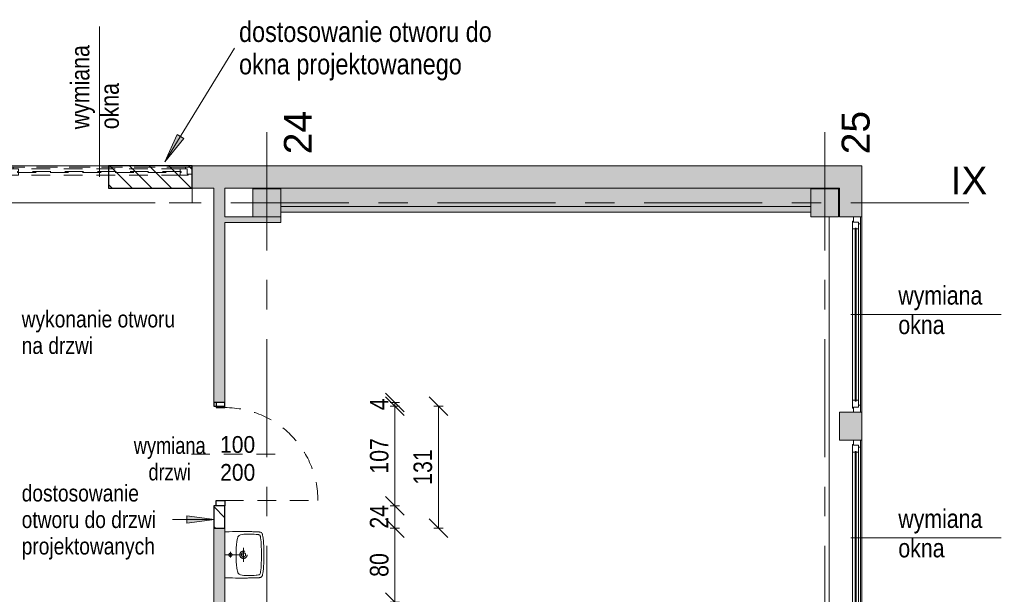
# Model space of a CAD drawing. Header units: centimetres. Extents: x -1403 to 22166, y -8842 to 3590.
# Tile 23 of 25: x 322 to 1381, y 2388 to 3005. Entities that reach past the tile are written whole.
import ezdxf

# ---------------------------------------------------------------- set-up
doc = ezdxf.new("R2010")
doc.units = ezdxf.units.CM
doc.linetypes.add('Oś', pattern=[222.25, 127, -31.75, 31.75, -31.75])
doc.linetypes.add('Wyburzenia', pattern=[35, 20, -15])
for name, color, linetype, lineweight in [('A-ANNO-DIMS', 211, 'Continuous', 13), ('A-ANNO-DIMS-100', 211, 'Continuous', 13), ('A-ANNO-NOTE', 131, 'Wyburzenia', 9), ('A-DETL', 90, 'Continuous', 25), ('A-DETL-GENF', 92, 'Continuous', 9), ('A-DETL-MEDM', 33, 'Wyburzenia', 9), ('A-DOOR', 31, 'Wyburzenia', 9), ('A-DOOR-IDEN', 31, 'Continuous', 13), ('A-GLAZ', 151, 'Wyburzenia', 9), ('A-GLAZ-IDEN', 152, 'Continuous', 13), ('A-WALL', 113, 'Continuous', 13), ('A-WALL-PATT', 111, 'Continuous', 13), ('G-ANNO-TEXT', 231, 'Continuous', 13), ('P-SANR-FIXT', 6, 'Wyburzenia', 9), ('S-COLS', 52, 'Continuous', 13), ('S-GRID', 1, 'Continuous', 13), ('S-GRID-IDEN', 1, 'Continuous', 13)]:
    doc.layers.add(name, color=color, linetype=linetype, lineweight=lineweight)
doc.styles.add('Arial', font='arial.ttf', dxfattribs={"width": 0.9, "height": 18})
doc.styles.add('Arial Narrow_1', font='ARIALN.TTF', dxfattribs={"height": 0.2})
doc.styles.add('Arial Narrow_2', font='ARIALN.TTF', dxfattribs={"height": 22})
doc.styles.add('Arial Narrow_3', font='ARIALN.TTF', dxfattribs={"height": 20})
doc.styles.add('Arial Narrow_4', font='ARIALN.TTF', dxfattribs={"height": 18})
doc.styles.add('Arial Narrow_5', font='ARIALN.TTF', dxfattribs={"width": 0.95, "height": 0.18})
doc.styles.add('Arial_1', font='arial.ttf', dxfattribs={"height": 30})
doc.dimstyles.new('Diagonal_1_100__0__wewnętrzne', dxfattribs={"dimscale": 30.48, "dimtxt": 20.468619, "dimasz": 0.656168, "dimexe": 0.164042, "dimexo": 0.0625, "dimgap": 0.032808, "dimtad": 1, "dimdec": 0, "dimdsep": 46, "dimtxsty": 'Arial Narrow_3', "dimblk1": 'OBLIQUE', "dimblk2": 'OBLIQUE', "dimsah": 1, "dimcen": 0.09, "dimazin": 0, "dimtfac": 1, "dimtdec": 4, "dimtix": 1, "dimtmove": 0, "dimatfit": 3, "dimfxl": 0.164042, "dimfxlon": 1, "dimtvp": 1, "dimtolj": 1, "dimtzin": 0, "dimarcsym": 2})
pattern_1 = [(315, (0, 0), (10.6066, 10.6066), [])]

# ---------------------------------------------------------------- blocks, each defined once
blk = doc.blocks.new('M_Concrete-Square-Column - 300 x 300mm-1795932-6_piętro IV __13_80 m_ - wyburzenia i zamurowania')
at = {"layer": 'S-COLS', "lineweight": 9}
blk.add_hatch(color=254, dxfattribs=at).paths.add_polyline_path([(-15, 15), (-15, -15), (15, -15), (15, 15), (-9.5, 15)], flags=0)
for p, q in [((-15, 15), (15, 15)), ((-15, -15), (-15, 15)), ((15, 15), (15, -15)), ((15, -15), (-15, -15))]:
    blk.add_line(p, q, dxfattribs=at)
blk = doc.blocks.new('M_Concrete-Square-Column - 300 x 300mm-1795931-6_piętro IV __13_80 m_ - wyburzenia i zamurowania')
at = {"layer": 'S-COLS', "lineweight": 9}
blk.add_hatch(color=254, dxfattribs=at).paths.add_polyline_path([(-15, -15), (15, -15), (15, 15), (-15, 15), (-15, 7.1)], flags=0)
for p, q in [((15, 15), (-15, 15)), ((-15, 15), (-15, -15)), ((15, -15), (15, 15)), ((-15, -15), (15, -15))]:
    blk.add_line(p, q, dxfattribs=at)
blk = doc.blocks.new('DRZWI 1S - automatyczna etykieta - Drzwi 100-V3-6_piętro IV __13_80 m_ - wyburzenia i zamurowania')
at = {"layer": 'A-DETL-GENF', "color": 20, "linetype": 'Wyburzenia'}
for p, q in [((-55.5, 6), (-55.5, -3.5)), ((-50, 6), (-55.5, 6)), ((-50, -3.5), (-50, 6)), ((55.5, 6), (50, 6)), ((50, 6), (50, -3.5)), ((55.5, -3.5), (55.5, 6)), ((-55.5, -3.5), (-50, -3.5)), ((50, -3.5), (55.5, -3.5))]:
    blk.add_line(p, q, dxfattribs=at)
at = {"layer": 'A-DETL-MEDM', "color": 10, "lineweight": 25}
for p, q in [((-50, 6), (-55.5, 6)), ((-55.5, 6), (-55.5, -3.5)), ((-50, -3.5), (-50, 6)), ((50, -3.5), (50, 6)), ((50, 6), (55.5, 6)), ((55.5, 6), (55.5, -3.5)), ((-55.5, -3.5), (-50, -3.5)), ((55.5, -3.5), (50, -3.5))]:
    blk.add_line(p, q, dxfattribs=at)
at = {"layer": 'A-DOOR', "color": 1, "lineweight": 13}
blk.add_line((50, 6), (50, 106), dxfattribs=at)
blk.add_arc((50, 6), 100, 90, 180, dxfattribs=at)
blk = doc.blocks.new('Okno - automatyczna etykieta - 210x165 _nietypowy podział_-2208582-6_piętro IV __13_80 m_ - wyburzenia i zamurowania')
at = {"layer": 'A-GLAZ', "color": 7, "linetype": 'Continuous'}
for p, q in [((-97.5, 10.5), (-105, 10.5)), ((-105, 10.5), (-105, 3)), ((-105, 10.5), (105, 10.5)), ((-105, 3), (-99.5, 3)), ((-99.5, 3), (-100.5, 3)), ((-100.5, 3), (-100.5, 2)), ((-100.5, 2), (-92, 2)), ((-92, 8.5), (-99.5, 8.5)), ((-99.5, 8.5), (-99.5, 3)), ((-99.5, 3), (-99.5, 8.5)), ((-99.5, 8.5), (-97.5, 8.5)), ((-97.5, 8.5), (-97.5, 10.5)), ((97.5, 10.5), (-97.5, 10.5)), ((93, 5.75), (-93, 5.75)), ((-93, 5.75), (-93, 4.75)), ((-93, 4.75), (-93, 5.75)), ((-93, 5.75), (-92, 5.75)), ((-93, 4.75), (93, 4.75)), ((-92, 4.75), (-93, 4.75)), ((-92, 5.75), (-92, 8.5)), ((92, 8.5), (-92, 8.5)), ((-92, 2), (-92, 4.75)), ((92, 2), (-92, 2)), ((99.5, 8.5), (92, 8.5)), ((92, 8.5), (92, 5.75)), ((92, 5.75), (93, 5.75)), ((92, 4.75), (92, 2)), ((93, 4.75), (92, 4.75)), ((92, 2), (100.5, 2)), ((93, 4.75), (93, 5.75)), ((93, 5.75), (93, 4.75)), ((105, 10.5), (97.5, 10.5)), ((97.5, 10.5), (97.5, 8.5)), ((97.5, 8.5), (99.5, 8.5)), ((99.5, 3), (99.5, 8.5)), ((99.5, 8.5), (99.5, 3)), ((100.5, 3), (99.5, 3)), ((99.5, 3), (105, 3)), ((100.5, 2), (100.5, 3)), ((105, 3), (105, 10.5))]:
    blk.add_line(p, q, dxfattribs=at)
blk = doc.blocks.new('Umywalka koło Nova Pro - Pro 50-1211177-6_piętro IV __13_80 m_ - wyburzenia i zamurowania')
at = {"layer": 'P-SANR-FIXT', "color": 20}
for p, q in [((-12.3, -10.6), (-12.4, -14.3)), ((-12.2, -6), (-12.3, -10.6)), ((12.5, -6), (12.5, -38)), ((37.3, -10.6), (37.2, -6)), ((37.4, -14.3), (37.3, -10.6)), ((-12.4, -14.3), (-12.5, -17.3)), ((-12.5, -17.3), (-12.5, -20)), ((-12.5, -20), (-12.5, -22.3)), ((-7.9, -20.9), (-8.2, -21.3)), ((-7.6, -20.6), (-7.9, -20.9)), ((-6.9, -20.1), (-7.6, -20.6)), ((-6.1, -19.8), (-6.9, -20.1)), ((-5.2, -19.5), (-6.1, -19.8)), ((-3.5, -19.2), (-5.2, -19.5)), ((-1.8, -18.9), (-3.5, -19.2)), ((1.7, -18.5), (-1.8, -18.9)), ((5.1, -18.2), (1.7, -18.5)), ((8.6, -18.1), (5.1, -18.2)), ((10.4, -18), (8.6, -18.1)), ((15.7, -12), (9.5, -12)), ((14.6, -18), (10.4, -18)), ((16.4, -18.1), (14.6, -18)), ((19.9, -18.2), (16.4, -18.1)), ((23.3, -18.5), (19.9, -18.2)), ((26.8, -18.9), (23.3, -18.5)), ((28.6, -19.2), (26.8, -18.9)), ((30.3, -19.5), (28.6, -19.2)), ((31.1, -19.8), (30.3, -19.5)), ((31.9, -20.1), (31.1, -19.8)), ((32.6, -20.6), (31.9, -20.1)), ((32.9, -20.9), (32.6, -20.6)), ((33.2, -21.3), (32.9, -20.9)), ((37.5, -17.3), (37.4, -14.3)), ((37.5, -20), (37.5, -17.3)), ((37.5, -22.3), (37.5, -20)), ((-12.5, -22.3), (-12.5, -24.3)), ((-12.5, -24.3), (-12.5, -26.1)), ((-12.5, -26.1), (-12.5, -27.8)), ((-12.5, -27.8), (-12.5, -29.5)), ((-12.5, -29.5), (-12.5, -30.5)), ((-12.5, -30.5), (-12.4, -31.5)), ((-12.4, -31.5), (-12.4, -32.4)), ((-9.7, -27.9), (-9.8, -28.6)), ((-9.8, -28.6), (-9.8, -33.1)), ((-9.6, -26.3), (-9.7, -27.1)), ((-9.7, -27.1), (-9.7, -27.5)), ((-9.7, -27.5), (-9.7, -27.9)), ((-9.4, -24.5), (-9.6, -26.3)), ((-8.9, -22.9), (-9.4, -24.5)), ((-8.6, -22), (-8.9, -22.9)), ((-8.2, -21.3), (-8.6, -22)), ((20, -26), (5, -26)), ((33.6, -22), (33.2, -21.3)), ((33.9, -22.9), (33.6, -22)), ((34.4, -24.5), (33.9, -22.9)), ((34.6, -26.3), (34.4, -24.5)), ((34.7, -27.1), (34.6, -26.3)), ((34.7, -27.5), (34.7, -27.1)), ((34.7, -27.9), (34.7, -27.5)), ((34.8, -28.6), (34.7, -27.9)), ((34.8, -33.1), (34.8, -28.6)), ((37.4, -32.4), (37.5, -31.5)), ((37.5, -26.1), (37.5, -22.3)), ((37.5, -27.8), (37.5, -26.1)), ((37.5, -29.5), (37.5, -27.8)), ((37.5, -30.5), (37.5, -29.5)), ((37.5, -31.5), (37.5, -30.5)), ((-12.4, -32.4), (-12.4, -33.3)), ((-12.4, -33.3), (-12.4, -33.9)), ((-12.4, -33.9), (-12.4, -35.1)), ((-12.4, -35.1), (-12.3, -35.9)), ((-12.3, -35.9), (-12.3, -36.7)), ((-12.3, -36.7), (-12.3, -37.4)), ((-12.3, -37.4), (-12.3, -38.2)), ((-12.3, -38.2), (-12.3, -38.9)), ((-12.3, -38.9), (-12.2, -39.6)), ((-12.2, -39.6), (-12.2, -40.3)), ((-12.2, -40.3), (-12.2, -40.9)), ((-12.2, -40.9), (-12.2, -41.6)), ((-12.2, -41.6), (-12.1, -42.2)), ((-12.1, -42.2), (-12.1, -42.8)), ((-9.8, -33.1), (-9.8, -35.3)), ((-9.8, -35.3), (-9.7, -37.6)), ((-9.7, -37.6), (-9.5, -39.8)), ((-9.5, -39.8), (-9.4, -40.9)), ((-9.4, -40.9), (-9.2, -42)), ((-9.2, -42), (-9, -42.6)), ((34.1, -42.6), (34.2, -42)), ((34.2, -42), (34.4, -40.9)), ((34.4, -40.9), (34.5, -39.8)), ((34.5, -39.8), (34.7, -37.6)), ((34.7, -37.6), (34.8, -35.3)), ((34.8, -35.3), (34.8, -33.1)), ((37.1, -42.2), (37.2, -41.6)), ((37.1, -42.8), (37.1, -42.2)), ((37.2, -39.6), (37.3, -38.9)), ((37.2, -40.3), (37.2, -39.6)), ((37.2, -40.9), (37.2, -40.3)), ((37.2, -41.6), (37.2, -40.9)), ((37.3, -35.9), (37.4, -35.1)), ((37.3, -36.7), (37.3, -35.9)), ((37.3, -37.4), (37.3, -36.7)), ((37.3, -38.2), (37.3, -37.4)), ((37.3, -38.9), (37.3, -38.2)), ((37.4, -33.3), (37.4, -32.4)), ((37.4, -33.9), (37.4, -33.3)), ((37.4, -35.1), (37.4, -33.9)), ((-12.1, -42.8), (-12, -43.4)), ((-12, -43.4), (-11.9, -43.9)), ((-11.9, -43.9), (-11.8, -44.4)), ((-11.8, -44.4), (-11.7, -44.7)), ((-11.6, -45), (-11.8, -44.4)), ((-11.7, -44.7), (-11.6, -45)), ((-11.6, -45), (-11.3, -45.5)), ((-11.3, -45.5), (-11.6, -45)), ((-11.3, -45.5), (-10.8, -45.8)), ((-10.8, -45.8), (-11.3, -45.5)), ((-10.8, -45.8), (-10.2, -46.1)), ((-10.2, -46.1), (-10.8, -45.8)), ((-10.2, -46.1), (-9.6, -46.3)), ((-9.6, -46.3), (-10.2, -46.1)), ((-9.6, -46.3), (-8.9, -46.5)), ((-8.9, -46.5), (-9.6, -46.3)), ((-9, -42.6), (-8.9, -43.1)), ((-8.9, -43.1), (-8.7, -43.3)), ((-8.9, -46.5), (-8.2, -46.6)), ((-8.2, -46.6), (-8.9, -46.5)), ((-8.7, -43.3), (-8.5, -43.6)), ((-8.5, -43.6), (-8, -43.8)), ((-8.2, -46.6), (-7.5, -46.8)), ((-7.5, -46.8), (-8.2, -46.6)), ((-8, -43.8), (-7.5, -44.1)), ((-7.5, -44.1), (-7, -44.2)), ((-7.5, -46.8), (-6.7, -46.9)), ((-6.7, -46.9), (-7.5, -46.8)), ((-7, -44.2), (-5.9, -44.4)), ((-6.7, -46.9), (-5.9, -47)), ((-5.9, -47), (-6.7, -46.9)), ((-5.9, -44.4), (-3.6, -44.8)), ((-5.9, -47), (-5.1, -47.1)), ((-5.1, -47.1), (-5.9, -47)), ((-5.1, -47.1), (-4.2, -47.3)), ((-4.2, -47.3), (-5.1, -47.1)), ((-4.2, -47.3), (-3.3, -47.4)), ((-3.3, -47.4), (-4.2, -47.3)), ((-3.6, -44.8), (-1.4, -44.9)), ((-3.3, -47.4), (-2.3, -47.4)), ((-2.3, -47.4), (-3.3, -47.4)), ((-2.3, -47.4), (-1.2, -47.5)), ((-1.2, -47.5), (-2.3, -47.4)), ((-1.4, -44.9), (3.1, -45.2)), ((-1.2, -47.5), (-0.2, -47.6)), ((-0.2, -47.6), (-1.2, -47.5)), ((-0.2, -47.6), (1, -47.7)), ((1, -47.7), (-0.2, -47.6)), ((1, -47.7), (2.3, -47.8)), ((2.3, -47.8), (1, -47.7)), ((2.3, -47.8), (3.7, -47.8)), ((3.7, -47.8), (2.3, -47.8)), ((3.1, -45.2), (7.6, -45.3)), ((3.7, -47.8), (5.1, -47.9)), ((5.1, -47.9), (3.7, -47.8)), ((5.1, -47.9), (6.7, -47.9)), ((6.7, -47.9), (5.1, -47.9)), ((6.7, -47.9), (8.5, -48)), ((8.5, -48), (6.7, -47.9)), ((7.6, -45.3), (9.9, -45.4)), ((8.5, -48), (10.4, -48)), ((10.4, -48), (8.5, -48)), ((9.9, -45.4), (11, -45.4)), ((10.4, -48), (14.6, -48)), ((14.6, -48), (10.4, -48)), ((11, -45.4), (11.7, -45.4)), ((11.7, -45.4), (12.5, -45.4)), ((12.5, -45.4), (13.3, -45.4)), ((13.3, -45.4), (14, -45.4)), ((14, -45.4), (15.1, -45.4)), ((14.6, -48), (16.5, -48)), ((16.5, -48), (14.6, -48)), ((15.1, -45.4), (17.4, -45.3)), ((16.5, -48), (18.3, -47.9)), ((18.3, -47.9), (16.5, -48)), ((17.4, -45.3), (21.9, -45.2)), ((18.3, -47.9), (19.9, -47.9)), ((19.9, -47.9), (18.3, -47.9)), ((19.9, -47.9), (21.3, -47.8)), ((21.3, -47.8), (19.9, -47.9)), ((21.3, -47.8), (22.7, -47.8)), ((22.7, -47.8), (21.3, -47.8)), ((21.9, -45.2), (26.4, -44.9)), ((22.7, -47.8), (24, -47.7)), ((24, -47.7), (22.7, -47.8)), ((24, -47.7), (25.2, -47.6)), ((25.2, -47.6), (24, -47.7)), ((25.2, -47.6), (26.2, -47.5)), ((26.2, -47.5), (25.2, -47.6)), ((26.2, -47.5), (27.3, -47.4)), ((27.3, -47.4), (26.2, -47.5)), ((26.4, -44.9), (28.6, -44.8)), ((27.3, -47.4), (28.3, -47.4)), ((28.3, -47.4), (27.3, -47.4)), ((28.3, -47.4), (29.2, -47.3)), ((29.2, -47.3), (28.3, -47.4)), ((28.6, -44.8), (30.9, -44.4)), ((29.2, -47.3), (30.1, -47.1)), ((30.1, -47.1), (29.2, -47.3)), ((30.1, -47.1), (30.9, -47)), ((30.9, -47), (30.1, -47.1)), ((30.9, -44.4), (32, -44.2)), ((30.9, -47), (31.8, -46.9)), ((31.8, -46.9), (30.9, -47)), ((31.8, -46.9), (32.5, -46.8)), ((32.5, -46.8), (31.8, -46.9)), ((32, -44.2), (32.5, -44.1)), ((32.5, -44.1), (33.1, -43.8)), ((32.5, -46.8), (33.2, -46.6)), ((33.2, -46.6), (32.5, -46.8)), ((33.1, -43.8), (33.5, -43.6)), ((33.2, -46.6), (34, -46.5)), ((34, -46.5), (33.2, -46.6)), ((33.5, -43.6), (33.7, -43.3)), ((33.7, -43.3), (33.9, -43.1)), ((33.9, -43.1), (34.1, -42.6)), ((34, -46.5), (34.6, -46.3)), ((34.6, -46.3), (34, -46.5)), ((34.6, -46.3), (35.2, -46.1)), ((35.2, -46.1), (34.6, -46.3)), ((35.2, -46.1), (35.8, -45.8)), ((35.8, -45.8), (35.2, -46.1)), ((35.8, -45.8), (36.3, -45.5)), ((36.3, -45.5), (35.8, -45.8)), ((36.3, -45.5), (36.6, -45)), ((36.6, -45), (36.3, -45.5)), ((36.6, -45), (36.8, -44.4)), ((36.8, -44.4), (36.9, -43.9)), ((36.9, -43.9), (37, -43.4)), ((37, -43.4), (37.1, -42.8))]:
    blk.add_line(p, q, dxfattribs=at)
for centre, radius in [((12.5, -12), 1.72), ((12.5, -26), 3.92), ((12.5, -26), 2.28)]:
    blk.add_circle(centre, radius, dxfattribs=at)
blk = doc.blocks.new('Okno - automatyczna etykieta - 200x165 _nietypowy podział_-V5-6_piętro IV __13_80 m_ - wyburzenia i zamurowania')
at = {"layer": 'A-GLAZ', "color": 1, "lineweight": 13}
for p, q in [((-92.5, 10.5), (-100, 10.5)), ((-100, 10.5), (-100, 3)), ((-100, 10.5), (100, 10.5)), ((-100, 3), (-94.5, 3)), ((-94.5, 3), (-95.5, 3)), ((-95.5, 3), (-95.5, 2)), ((-95.5, 2), (-87, 2)), ((-87, 8.5), (-94.5, 8.5)), ((-94.5, 8.5), (-94.5, 3)), ((-94.5, 3), (-94.5, 8.5)), ((-94.5, 8.5), (-92.5, 8.5)), ((-92.5, 8.5), (-92.5, 10.5)), ((92.5, 10.5), (-92.5, 10.5)), ((88, 5.75), (-88, 5.75)), ((-88, 5.75), (-88, 4.75)), ((-88, 4.75), (-88, 5.75)), ((-88, 5.75), (-87, 5.75)), ((-88, 4.75), (88, 4.75)), ((-87, 4.75), (-88, 4.75)), ((-87, 5.75), (-87, 8.5)), ((87, 8.5), (-87, 8.5)), ((-87, 2), (-87, 4.75)), ((87, 2), (-87, 2)), ((94.5, 8.5), (87, 8.5)), ((87, 8.5), (87, 5.75)), ((87, 5.75), (88, 5.75)), ((87, 4.75), (87, 2)), ((88, 4.75), (87, 4.75)), ((87, 2), (95.5, 2)), ((88, 4.75), (88, 5.75)), ((88, 5.75), (88, 4.75)), ((100, 10.5), (92.5, 10.5)), ((92.5, 10.5), (92.5, 8.5)), ((92.5, 8.5), (94.5, 8.5)), ((94.5, 3), (94.5, 8.5)), ((94.5, 8.5), (94.5, 3)), ((95.5, 3), (94.5, 3)), ((94.5, 3), (100, 3)), ((95.5, 2), (95.5, 3)), ((100, 3), (100, 10.5)), ((-100, -26), (-100, -12)), ((100, -12), (100, -26)), ((-100, -28), (-100, -26)), ((-100, -28), (100, -28)), ((100, -26), (100, -28))]:
    blk.add_line(p, q, dxfattribs=at)
blk = doc.blocks.new('etykieta wymiana okna - etykieta okno 1S z hp góra-2316402-6_piętro IV __13_80 m_ - wyburzenia i zamurowania')
at = {"layer": 'A-GLAZ-IDEN'}
blk.add_line((0, 0.048), (0, 1.648), dxfattribs=at)
at = {"layer": 'A-GLAZ-IDEN', "insert": (-0.307, 0.542), "char_height": 0.2, "width": 1.356, "attachment_point": 1, "rotation": 90, "line_spacing_factor": 0.949189, "style": 'Arial Narrow_1'}
blk.add_mtext('\\pxt6.35,12.7,19.05,25.4,31.75,38.1,44.45,50.8,57.15,63.5,69.85,76.2,82.55,88.9,95.25,101.6,107.95,114.3,120.65,127,133.35,139.7,146.05,152.4,158.75,165.1,171.45,177.8,184.15,190.5,196.85,203.2;{wymiana okna}', dxfattribs=at)
blk = doc.blocks.new('DIMBLOCK18-6_piętro IV __13_80 m_ - wyburzenia i zamurowania')
at = {"layer": 'A-ANNO-DIMS-100'}
for p, q in [((725.1, 2458.8), (715.1, 2468.8)), ((720.1, 2458.8), (730.1, 2458.8)), ((725.1, 2458.8), (720.1, 2458.8)), ((725.1, 2379.3), (725.1, 2458.8)), ((725.1, 2458.8), (735.1, 2448.8)), ((725.1, 2379.3), (715.1, 2389.3)), ((720.1, 2379.3), (730.1, 2379.3)), ((725.1, 2379.3), (720.1, 2379.3)), ((725.1, 2379.3), (735.1, 2369.3))]:
    blk.add_line(p, q, dxfattribs=at)
at = {"layer": 'A-ANNO-DIMS-100', "color": 0, "insert": (698.3, 2406.4), "char_height": 20, "width": 30.411, "attachment_point": 1, "rotation": 90, "line_spacing_factor": 0.974696, "style": 'Arial Narrow_3'}
blk.add_mtext('80', dxfattribs=at)
blk = doc.blocks.new('_Oblique')
at = {"color": 0, "linetype": 'ByBlock', "lineweight": -2}
blk.add_line((-0.5, -0.5), (0.5, 0.5), dxfattribs=at)
blk = doc.blocks.new('DIMBLOCK19-6_piętro IV __13_80 m_ - wyburzenia i zamurowania')
at = {"layer": 'A-ANNO-DIMS-100'}
for p, q in [((725.1, 2482.8), (715.1, 2492.8)), ((720.1, 2482.8), (730.1, 2482.8)), ((725.1, 2482.8), (720.1, 2482.8)), ((725.1, 2458.8), (725.1, 2482.8)), ((725.1, 2482.8), (735.1, 2472.8)), ((725.1, 2458.8), (715.1, 2468.8)), ((720.1, 2458.8), (730.1, 2458.8)), ((725.1, 2458.8), (720.1, 2458.8)), ((725.1, 2458.8), (735.1, 2448.8))]:
    blk.add_line(p, q, dxfattribs=at)
at = {"layer": 'A-ANNO-DIMS-100', "color": 0, "insert": (698.3, 2458.2), "char_height": 20, "width": 30.411, "attachment_point": 1, "rotation": 90, "line_spacing_factor": 0.974696, "style": 'Arial Narrow_3'}
blk.add_mtext('24', dxfattribs=at)
blk = doc.blocks.new('DIMBLOCK20-6_piętro IV __13_80 m_ - wyburzenia i zamurowania')
at = {"layer": 'A-ANNO-DIMS-100'}
for p, q in [((725.1, 2589.8), (715.1, 2599.8)), ((720.1, 2589.8), (730.1, 2589.8)), ((725.1, 2589.8), (720.1, 2589.8)), ((725.1, 2482.8), (725.1, 2589.8)), ((725.1, 2589.8), (735.1, 2579.8)), ((725.1, 2482.8), (715.1, 2492.8)), ((720.1, 2482.8), (730.1, 2482.8)), ((725.1, 2482.8), (720.1, 2482.8)), ((725.1, 2482.8), (735.1, 2472.8))]:
    blk.add_line(p, q, dxfattribs=at)
at = {"layer": 'A-ANNO-DIMS-100', "color": 0, "insert": (698.3, 2517.3), "char_height": 20, "width": 45.616, "attachment_point": 1, "rotation": 90, "line_spacing_factor": 0.974696, "style": 'Arial Narrow_3'}
blk.add_mtext('107', dxfattribs=at)
blk = doc.blocks.new('DIMBLOCK21-6_piętro IV __13_80 m_ - wyburzenia i zamurowania')
at = {"layer": 'A-ANNO-DIMS-100'}
for p, q in [((725.1, 2593.8), (715.1, 2603.8)), ((725.1, 2589.8), (715.1, 2599.8)), ((720.1, 2593.8), (730.1, 2593.8)), ((725.1, 2593.8), (720.1, 2593.8)), ((720.1, 2589.8), (730.1, 2589.8)), ((725.1, 2589.8), (720.1, 2589.8)), ((725.1, 2589.8), (725.1, 2593.8)), ((725.1, 2593.8), (735.1, 2583.8)), ((725.1, 2589.8), (735.1, 2579.8))]:
    blk.add_line(p, q, dxfattribs=at)
at = {"layer": 'A-ANNO-DIMS-100', "color": 0, "insert": (698.3, 2585.5), "char_height": 20, "width": 15.205, "attachment_point": 1, "rotation": 90, "line_spacing_factor": 0.974696, "style": 'Arial Narrow_3'}
blk.add_mtext('\\fArial Narrow|b0|i0|c238|p34|;4', dxfattribs=at)
blk = doc.blocks.new('DIMBLOCK22-6_piętro IV __13_80 m_ - wyburzenia i zamurowania')
at = {"layer": 'A-ANNO-DIMS-100'}
for p, q in [((772, 2589.8), (762, 2599.8)), ((767, 2589.8), (777, 2589.8)), ((772, 2589.8), (767, 2589.8)), ((772, 2458.8), (772, 2589.8)), ((772, 2589.8), (782, 2579.8)), ((772, 2458.8), (762, 2468.8)), ((767, 2458.8), (777, 2458.8)), ((772, 2458.8), (767, 2458.8)), ((772, 2458.8), (782, 2448.8))]:
    blk.add_line(p, q, dxfattribs=at)
at = {"layer": 'A-ANNO-DIMS-100', "color": 0, "insert": (745.2, 2505.3), "char_height": 20, "width": 45.616, "attachment_point": 1, "rotation": 90, "line_spacing_factor": 0.974696, "style": 'Arial Narrow_3'}
blk.add_mtext('131', dxfattribs=at)
blk = doc.blocks.new('Wymiana Drzwi_PG_typ 100 - --2314812-6_piętro IV __13_80 m_ - wyburzenia i zamurowania')
at = {"layer": 'A-DOOR-IDEN', "insert": (0.051, 0.737), "char_height": 0.18, "width": 1.2882, "attachment_point": 5, "rotation": 90, "line_spacing_factor": 0.949189, "style": 'Arial Narrow_5'}
blk.add_mtext('\\pxqc,t6.70278,13.40556,20.10833,26.81111,33.51389,40.21667,46.91944,53.62222,60.325,67.02778,73.73056,80.43333,87.13611,93.83889,100.54167,107.24444,113.94722,120.65,127.35278,134.05556,140.75833,147.46111,154.16389,160.86667,167.56944,174.27222,180.975,187.67778,194.38056,201.08333,207.78611,214.48889;{wymiana\\Pdrzwi}', dxfattribs=at)

msp = doc.modelspace()

# ---------------------------------------------------------------- hatches: boundary and pattern name
at = {"layer": 'A-DETL-GENF', "lineweight": 25}
h = msp.add_hatch(dxfattribs=at)
h.set_pattern_fill('FP_1', color=3, style=0, pattern_type=2)
h.set_pattern_definition(pattern_1)
h.paths.add_polyline_path([(502.9, 2824.3), (507.4, 2824.3), (507.4, 2848.3), (417.4, 2848.3), (417.4, 2824.3), (501.9, 2824.3)], flags=0)
h = msp.add_hatch(dxfattribs=at)
h.set_pattern_fill('FP_1', color=210, style=0, pattern_type=2)
h.set_pattern_definition(pattern_1)
h.paths.add_polyline_path([(532.9, 2458.8), (542.4, 2458.8), (542.4, 2482.8), (530.4, 2482.8), (530.4, 2458.8)], flags=0)
at = {"layer": 'A-WALL-PATT'}
h = msp.add_hatch(color=9, dxfattribs=at)
h.paths.add_polyline_path([(736.4, 2824.3), (1227.4, 2824.3), (1227.4, 2848.3), (507.4, 2848.3), (507.4, 2824.3), (542.4, 2824.3)], flags=0)
h.paths.add_polyline_path([(-719.2, 2824.3), (-532.6, 2824.3), (-532.6, 2848.3), (-1217.6, 2848.3), (-1217.6, 2824.3), (-741.6, 2824.3)], flags=0)
h.paths.add_polyline_path([(157.4, 2824.3), (157.4, 2848.3), (-182.6, 2848.3), (-182.6, 2824.3), (119.4, 2824.3)], flags=0)
h.paths.add_polyline_path([(-292.6, 2824.3), (-292.6, 2848.3), (-332.6, 2848.3), (-332.6, 2824.3), (-297.6, 2824.3)], flags=0)
h.paths.add_polyline_path([(297.4, 2824.3), (307.4, 2824.3), (307.4, 2848.3), (267.4, 2848.3), (267.4, 2824.3), (285.4, 2824.3)], flags=0)
h = msp.add_hatch(color=9, dxfattribs=at)
h.paths.add_polyline_path([(530.4, 132.3), (542.4, 132.3), (542.4, 139.3), (530.4, 139.3), (530.4, 134.4)], flags=0)
h.paths.add_polyline_path([(542.4, 250.3), (542.4, 465.8), (530.4, 465.8), (530.4, 250.3)], flags=0)
h.paths.add_polyline_path([(530.4, 657.8), (542.4, 657.8), (542.4, 660.3), (530.4, 660.3)], flags=0)
h.paths.add_polyline_path([(542.4, 781.3), (542.4, 1102.8), (530.4, 1102.8), (530.4, 781.3)], flags=0)
h.paths.add_polyline_path([(530.4, 1312.8), (542.4, 1312.8), (542.4, 1431.3), (530.4, 1431.3)], flags=0)
h.paths.add_polyline_path([(532.9, 1633.8), (542.4, 1633.8), (542.4, 2022.8), (530.4, 2022.8), (530.4, 1633.8)], flags=0)
h.paths.add_polyline_path([(532.9, 2173.8), (542.4, 2173.8), (542.4, 2458.8), (530.4, 2458.8), (530.4, 2173.8)], flags=0)
h.paths.add_polyline_path([(542.4, 2593.8), (542.4, 2824.3), (530.4, 2824.3), (530.4, 2593.8), (532.9, 2593.8)], flags=0)
for points in [[(1163.1, 2804.3), (1172.4, 2804.3), (1172.4, 2824.3), (602.4, 2824.3), (602.4, 2804.3), (736.4, 2804.3)], [(602.4, 2798.3), (1172.4, 2798.3), (1172.4, 2804.3), (602.4, 2804.3)], [(544.7, 2787.3), (602.4, 2787.3), (602.4, 2793.3), (542.4, 2793.3), (542.4, 2787.3)]]:
    msp.add_hatch(color=9, dxfattribs=at).paths.add_polyline_path(points, flags=0)
h = msp.add_hatch(color=9, dxfattribs=at)
h.paths.add_polyline_path([(1227.4, 393.3), (1227.4, 423.3), (1203.4, 423.3), (1203.4, 393.3)], flags=0)
h.paths.add_polyline_path([(1203.4, 633.3), (1227.4, 633.3), (1227.4, 663.3), (1203.4, 663.3)], flags=0)
h.paths.add_polyline_path([(1215.7, 873.3), (1227.4, 873.3), (1227.4, 903.3), (1203.4, 903.3), (1203.4, 873.3)], flags=0)
h.paths.add_polyline_path([(1227.4, 1113.3), (1227.4, 1143.3), (1203.4, 1143.3), (1203.4, 1113.3), (1223.9, 1113.3)], flags=0)
h.paths.add_polyline_path([(1227.4, 1353.3), (1227.4, 1383.3), (1203.4, 1383.3), (1203.4, 1353.3), (1225.9, 1353.3)], flags=0)
h.paths.add_polyline_path([(1203.4, 1593.3), (1227.4, 1593.3), (1227.4, 1623.3), (1203.4, 1623.3), (1203.4, 1620.1)], flags=0)
h.paths.add_polyline_path([(1203.4, 1833.3), (1227.4, 1833.3), (1227.4, 1863.3), (1203.4, 1863.3), (1203.4, 1846.4)], flags=0)
h.paths.add_polyline_path([(1227.4, 2073.3), (1227.4, 2103.3), (1203.4, 2103.3), (1203.4, 2073.3), (1225.9, 2073.3)], flags=0)
h.paths.add_polyline_path([(1227.4, 2313.3), (1227.4, 2343.3), (1203.4, 2343.3), (1203.4, 2313.3), (1225.9, 2313.3)], flags=0)
h.paths.add_polyline_path([(1203.4, 2553.3), (1227.4, 2553.3), (1227.4, 2583.3), (1203.4, 2583.3)], flags=0)
h.paths.add_polyline_path([(1218.4, 2793.3), (1227.4, 2793.3), (1227.4, 2824.3), (1203.4, 2824.3), (1203.4, 2793.3)], flags=0)
at = {"layer": 'G-ANNO-TEXT'}
for points in [[(478, 2852.5), (498.1, 2877.4), (491, 2881.8)], [(531.4, 2467.9), (501.4, 2471.9), (501.4, 2464)]]:
    msp.add_hatch(color=50, dxfattribs=at).paths.add_polyline_path(points, flags=0)

# ---------------------------------------------------------------- linework, layer by layer
at = {"layer": 'A-ANNO-NOTE', "color": 240, "lineweight": 13}
msp.add_line((506.4, 2538.3), (596.4, 2538.3), dxfattribs=at)
at = {"layer": 'A-DETL'}
for p, q in [((507.4, 2848.3), (417.4, 2848.3)), ((417.4, 2848.3), (417.4, 2824.3)), ((507.4, 2824.3), (507.4, 2848.3)), ((417.4, 2824.3), (507.4, 2824.3)), ((542.4, 2593.8), (530.4, 2593.8)), ((530.4, 2593.8), (530.4, 2589.8)), ((530.4, 2589.8), (542.4, 2589.8)), ((542.4, 2589.8), (542.4, 2593.8)), ((542.4, 2482.8), (530.4, 2482.8)), ((530.4, 2482.8), (530.4, 2458.8)), ((542.4, 2458.8), (542.4, 2482.8)), ((530.4, 2458.8), (542.4, 2458.8))]:
    msp.add_line(p, q, dxfattribs=at)
at = {"layer": 'A-GLAZ-IDEN'}
for p, q in [((407.4, 2836.3), (407.4, 2838.2)), ((1215.4, 2688.3), (1217.2, 2688.3)), ((1215.4, 2448.3), (1217.2, 2448.3))]:
    msp.add_line(p, q, dxfattribs=at)
at = {"layer": 'A-WALL', "lineweight": 9}
for p, q in [((1227.4, 2848.3), (267.4, 2848.3)), ((507.4, 2848.3), (507.4, 2846.8)), ((1227.4, 2848.3), (1227.4, 1863.3)), ((507.4, 2839.3), (507.4, 2824.3)), ((507.4, 2824.3), (530.4, 2824.3)), ((530.4, 2824.3), (530.4, 2593.8)), ((542.4, 2793.3), (542.4, 2824.3)), ((542.4, 2824.3), (1203.4, 2824.3)), ((602.4, 2824.3), (602.4, 2823.3)), ((1172.4, 2823.3), (1172.4, 2824.3)), ((1192.4, 2823.3), (1192.4, 2824.3)), ((1203.4, 2824.3), (1203.4, 2793.3)), ((602.4, 2804.3), (1172.4, 2804.3)), ((602.4, 2798.3), (1172.4, 2798.3)), ((572.4, 2793.3), (542.4, 2793.3)), ((542.4, 2593.8), (542.4, 2787.3)), ((542.4, 2787.3), (602.4, 2787.3)), ((602.4, 2787.3), (602.4, 2793.3)), ((1192.4, 2343.3), (1192.4, 2793.3)), ((1203.4, 2793.3), (1218.4, 2793.3)), ((1225.9, 2793.3), (1227.4, 2793.3)), ((530.4, 2593.8), (532.9, 2593.8)), ((1218.4, 2583.3), (1203.4, 2583.3)), ((1203.4, 2583.3), (1203.4, 2553.3)), ((1227.4, 2583.3), (1225.9, 2583.3)), ((1203.4, 2553.3), (1218.4, 2553.3)), ((1225.9, 2553.3), (1227.4, 2553.3)), ((530.4, 2458.8), (530.4, 2173.8)), ((542.4, 2379.3), (542.4, 2458.8))]:
    msp.add_line(p, q, dxfattribs=at)
at = {"layer": 'A-WALL', "color": 1, "linetype": 'Wyburzenia'}
for p, q in [((532.9, 2482.8), (530.4, 2482.8)), ((530.4, 2482.8), (530.4, 2458.8)), ((542.4, 2458.8), (542.4, 2482.8)), ((530.4, 2458.8), (542.4, 2458.8))]:
    msp.add_line(p, q, dxfattribs=at)
at = {"layer": 'A-WALL'}
msp.add_line((542.4, 2458.8), (530.4, 2458.8), dxfattribs=at)
at = {"layer": 'G-ANNO-TEXT', "color": 50}
for p, q in [((478, 2852.5), (552.6, 2974.6)), ((491, 2881.8), (478, 2852.5)), ((498.1, 2877.4), (491, 2881.8)), ((478, 2852.5), (498.1, 2877.4)), ((531.4, 2467.9), (486.1, 2467.9)), ((531.4, 2467.9), (501.4, 2471.9)), ((501.4, 2471.9), (501.4, 2464)), ((501.4, 2464), (531.4, 2467.9))]:
    msp.add_line(p, q, dxfattribs=at)
at = {"layer": 'S-GRID', "linetype": 'Oś'}
for p, q in [((587.4, 2884.3), (587.4, 27.1)), ((1187.4, 2884.3), (1187.4, 27.1)), ((1342.5, 2808.3), (-1368.8, 2808.3))]:
    msp.add_line(p, q, dxfattribs=at)

# ---------------------------------------------------------------- block references
at = {"layer": 'A-DOOR', "color": 1, "lineweight": 13, "rotation": 269.9999999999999}
msp.add_blockref('DRZWI 1S - automatyczna etykieta - Drzwi 100-V3-6_piętro IV __13_80 m_ - wyburzenia i zamurowania', (536.4, 2538.3), dxfattribs=at)
at = {"layer": 'A-DOOR-IDEN', "xscale": 99.99999999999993, "yscale": 99.99999999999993, "zscale": 99.99999999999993, "rotation": 270}
msp.add_blockref('Wymiana Drzwi_PG_typ 100 - --2314812-6_piętro IV __13_80 m_ - wyburzenia i zamurowania', (409.4, 2538.3), dxfattribs=at)
at = {"layer": 'A-GLAZ', "color": 1, "lineweight": 13}
msp.add_blockref('Okno - automatyczna etykieta - 200x165 _nietypowy podział_-V5-6_piętro IV __13_80 m_ - wyburzenia i zamurowania', (407.4, 2836.3), dxfattribs=at)
at = {"layer": 'A-GLAZ', "color": 7, "linetype": 'Continuous', "rotation": 269.9999999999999}
for p in [(1215.4, 2688.3), (1215.4, 2448.3)]:
    msp.add_blockref('Okno - automatyczna etykieta - 210x165 _nietypowy podział_-2208582-6_piętro IV __13_80 m_ - wyburzenia i zamurowania', p, dxfattribs=at)
at = {"layer": 'A-GLAZ-IDEN', "xscale": 99.99999999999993, "yscale": 99.99999999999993, "zscale": 99.99999999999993}
msp.add_blockref('etykieta wymiana okna - etykieta okno 1S z hp góra-2316402-6_piętro IV __13_80 m_ - wyburzenia i zamurowania', (407.4, 2833.3), dxfattribs=at)
at = {"layer": 'A-GLAZ-IDEN', "xscale": 99.99999999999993, "yscale": 99.99999999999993, "zscale": 99.99999999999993, "rotation": 270.0000000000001}
for p in [(1212.4, 2688.3), (1212.4, 2448.3)]:
    msp.add_blockref('etykieta wymiana okna - etykieta okno 1S z hp góra-2316402-6_piętro IV __13_80 m_ - wyburzenia i zamurowania', p, dxfattribs=at)
at = {"layer": 'P-SANR-FIXT', "color": 20, "rotation": 89.9999999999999}
msp.add_blockref('Umywalka koło Nova Pro - Pro 50-1211177-6_piętro IV __13_80 m_ - wyburzenia i zamurowania', (536.4, 2417.6), dxfattribs=at)
at = {"layer": 'S-COLS', "lineweight": 9}
msp.add_blockref('M_Concrete-Square-Column - 300 x 300mm-1795931-6_piętro IV __13_80 m_ - wyburzenia i zamurowania', (587.4, 2808.3), dxfattribs=at)
at = {"layer": 'S-COLS', "lineweight": 9, "rotation": 180}
msp.add_blockref('M_Concrete-Square-Column - 300 x 300mm-1795932-6_piętro IV __13_80 m_ - wyburzenia i zamurowania', (1187.4, 2808.3), dxfattribs=at)

# ---------------------------------------------------------------- texts
at = {"layer": 'A-ANNO-NOTE', "color": 1, "lineweight": 211, "char_height": 18, "width": 38.07, "attachment_point": 5, "line_spacing_factor": 0.936439, "style": 'Arial'}
for s, insert in [('\\pxqc,t6.35,12.7,19.05,25.4,31.75,38.1,44.45,50.8,57.15,63.5,69.85,76.2,82.55,88.9,95.25,101.6,107.95,114.3,120.65,127,133.35,139.7,146.05,152.4,158.75,165.1,171.45,177.8,184.15,190.5,196.85,203.2;{100}', (556.1, 2548.6)), ('\\pxqc,t6.35,12.7,19.05,25.4,31.75,38.1,44.45,50.8,57.15,63.5,69.85,76.2,82.55,88.9,95.25,101.6,107.95,114.3,120.65,127,133.35,139.7,146.05,152.4,158.75,165.1,171.45,177.8,184.15,190.5,196.85,203.2;{200}', (556.2, 2518.6))]:
    msp.add_mtext(s, dxfattribs=dict(at, insert=insert))
at = {"layer": 'G-ANNO-TEXT', "color": 7, "attachment_point": 1, "line_spacing_factor": 0.949189}
for s, insert, char_height, width, style in [('\\pxt5.77273,11.54545,17.31818,23.09091,28.86364,34.63636,40.40909,46.18182,51.95455,57.72727,63.5,69.27273,75.04545,80.81818,86.59091,92.36364,98.13636,103.90909,109.68182,115.45455,121.22727,127,132.77273,138.54545,144.31818,150.09091,155.86364,161.63636,167.40909,173.18182,178.95455,184.72727;{dostosowanie otworu do okna projektowanego}', (557.6, 3003.3), 22, 308.9, 'Arial Narrow_2'), ('\\pxt7.05556,14.11111,21.16667,28.22222,35.27778,42.33333,49.38889,56.44444,63.5,70.55556,77.61111,84.66667,91.72222,98.77778,105.83333,112.88889,119.94444,127,134.05556,141.11111,148.16667,155.22222,162.27778,169.33333,176.38889,183.44444,190.5,197.55556,204.61111,211.66667,218.72222,225.77778;{wykonanie otworu na drzwi}', (323.9, 2692.5), 18, 170.7, 'Arial Narrow_4'), ('\\pxt7.05556,14.11111,21.16667,28.22222,35.27778,42.33333,49.38889,56.44444,63.5,70.55556,77.61111,84.66667,91.72222,98.77778,105.83333,112.88889,119.94444,127,134.05556,141.11111,148.16667,155.22222,162.27778,169.33333,176.38889,183.44444,190.5,197.55556,204.61111,211.66667,218.72222,225.77778;{dostosowanie otworu do drzwi projektowanych}', (323.9, 2505.4), 18, 157.4, 'Arial Narrow_4')]:
    msp.add_mtext(s, dxfattribs=dict(at, insert=insert, char_height=char_height, width=width, style=style))
at = {"layer": 'S-GRID-IDEN', "char_height": 30, "width": 48.3, "attachment_point": 5, "rotation": 90, "line_spacing_factor": 0.936439, "style": 'Arial_1'}
for s, insert in [('\\pxqc,t4.23333,8.46667,12.7,16.93333,21.16667,25.4,29.63333,33.86667,38.1,42.33333,46.56667,50.8,55.03333,59.26667,63.5,67.73333,71.96667,76.2,80.43333,84.66667,88.9,93.13333,97.36667,101.6,105.83333,110.06667,114.3,118.53333,122.76667,127,131.23333,135.46667;{24}', (620.9, 2883.9)), ('\\pxqc,t4.23333,8.46667,12.7,16.93333,21.16667,25.4,29.63333,33.86667,38.1,42.33333,46.56667,50.8,55.03333,59.26667,63.5,67.73333,71.96667,76.2,80.43333,84.66667,88.9,93.13333,97.36667,101.6,105.83333,110.06667,114.3,118.53333,122.76667,127,131.23333,135.46667;{25}', (1220.9, 2883.9))]:
    msp.add_mtext(s, dxfattribs=dict(at, insert=insert))
at = {"layer": 'S-GRID-IDEN', "insert": (1342.6, 2832.4), "char_height": 30, "width": 39.7, "attachment_point": 5, "line_spacing_factor": 0.936439, "style": 'Arial_1'}
msp.add_mtext('\\pxqc,t4.23333,8.46667,12.7,16.93333,21.16667,25.4,29.63333,33.86667,38.1,42.33333,46.56667,50.8,55.03333,59.26667,63.5,67.73333,71.96667,76.2,80.43333,84.66667,88.9,93.13333,97.36667,101.6,105.83333,110.06667,114.3,118.53333,122.76667,127,131.23333,135.46667;{IX}', dxfattribs=at)

# ---------------------------------------------------------------- dimensions: what is measured, and where the dimension line sits
at = {"layer": 'A-ANNO-DIMS'}
for base, p1, p2, override, picture, middle in [((725.1, 2589.8), (720.1, 2482.8), (720.1, 2589.8), {"dimpost": '<>', "dimfxl": 107}, 'DIMBLOCK20-6_piętro IV __13_80 m_ - wyburzenia i zamurowania', (713.9, 2536.3)), ((725.1, 2593.8), (720.1, 2589.8), (720.1, 2593.8), {"dimpost": '<>', "dimfxl": 4}, 'DIMBLOCK21-6_piętro IV __13_80 m_ - wyburzenia i zamurowania', (714.1, 2591.8)), ((772, 2589.8), (767, 2458.8), (767, 2589.8), {"dimpost": '<>', "dimfxl": 131}, 'DIMBLOCK22-6_piętro IV __13_80 m_ - wyburzenia i zamurowania', (760.8, 2524.3)), ((725.1, 2482.8), (720.1, 2458.8), (720.1, 2482.8), {"dimpost": '<>', "dimfxl": 24}, 'DIMBLOCK19-6_piętro IV __13_80 m_ - wyburzenia i zamurowania', (714.1, 2470.8)), ((725.1148642, 2458.8255546), (720.1148642, 2379.3255546), (720.1148642, 2458.8255546), {"dimpost": '<>', "dimfxl": 79.5}, 'DIMBLOCK18-6_piętro IV __13_80 m_ - wyburzenia i zamurowania', (713.9034043, 2419.0755546))]:
    dim = msp.add_linear_dim(base=base, p1=p1, p2=p2, angle=90, dimstyle='Diagonal_1_100__0__wewnętrzne', override=override, dxfattribs=at)
    dim.commit()
    dim.dimension.update_dxf_attribs({"geometry": picture, "text_midpoint": middle})

doc.saveas('drawing.dxf')
